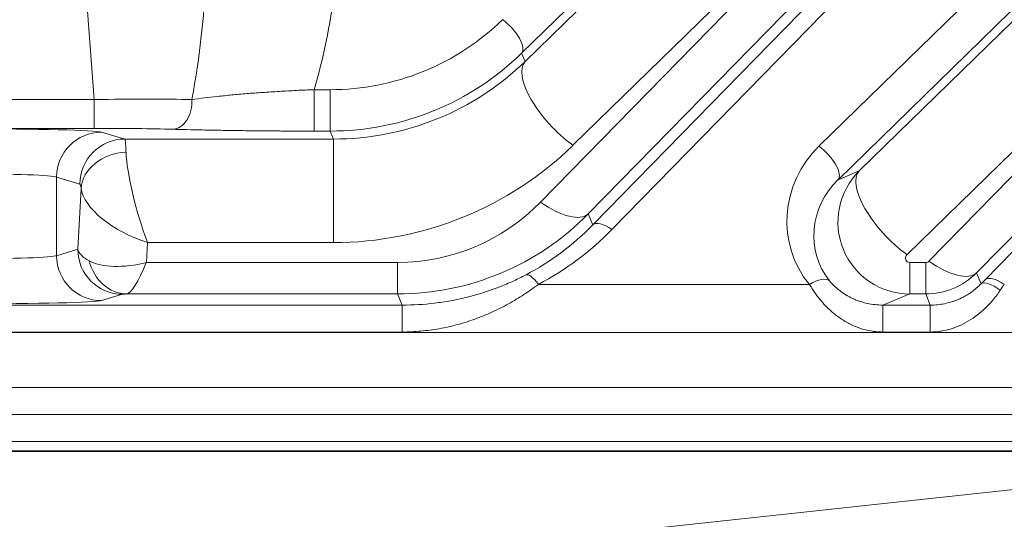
# Model space of a CAD drawing. Header units: millimetres. Extents: x 4 to 836, y 5 to 589.
# Tile 169 of 174: x 675.12 to 686.05, y 370.12 to 375.67. Entities that reach past the tile are written whole.
import ezdxf

# ---------------------------------------------------------------- set-up
doc = ezdxf.new("R2010")
doc.units = ezdxf.units.MM
doc.layers.add('1', color=7, linetype='Continuous', true_color=0xffffff)
doc.styles.add('ideas_simplex', font='simplex.shx')
doc.dimstyles.get("Standard").update_dxf_attribs({"dimtxt": 0.18, "dimasz": 0.18, "dimexe": 0.18, "dimexo": 0.0625, "dimgap": 0.09, "dimtad": 0, "dimtih": 1, "dimtoh": 1, "dimdec": 4, "dimzin": 0, "dimdsep": 46, "dimtxsty": 'Standard', "dimcen": 0.09, "dimadec": 0, "dimazin": 0, "dimtfac": 1, "dimtdec": 4, "dimtofl": 0, "dimtmove": 0, "dimatfit": 3, "dimfxl": 1, "dimtolj": 1, "dimtzin": 0, "dimarcsym": 0})

# ---------------------------------------------------------------- blocks, each defined once
blk = doc.blocks.new('_U13')
at = {"layer": '1', "color": 27, "lineweight": 13}
for p, q in [((654.348915, 333.91075), (672.699261, 414.651708)), ((672.699261, 414.651708), (674.699261, 414.651708))]:
    blk.add_line(p, q, dxfattribs=at)
at = {"layer": '1', "color": 27, "lineweight": 18}
for points in [[(656.964061, 345.417314), (657.113102, 348.459944), (658.144756, 348.225479)], [(656.011084, 341.224244), (655.862043, 338.181614), (654.830389, 338.416079)]]:
    blk.add_solid(points, dxfattribs=at)
at = {"layer": '1', "color": 87, "linetype": 'Continuous', "lineweight": 25, "char_height": 3, "attachment_point": 7, "line_spacing_factor": 1.204819, "style": 'ideas_simplex'}
for s, insert in [('\\W1.4646;n°5', (685.598261, 412.286708)), ('\\W1.1484;M', (676.358261, 412.286708)), ('\\W1.2250;4', (679.928261, 412.286708)), ('\\W0.9923;   DEPTH 6mm', (667.613261, 406.286708))]:
    blk.add_mtext(s, dxfattribs=dict(at, insert=insert))

msp = doc.modelspace()

# ---------------------------------------------------------------- linework, layer by layer
at = {"layer": '1', "color": 143, "linetype": 'Continuous', "lineweight": 13}
for p, q in [((681.48, 373.387), (693.391, 385.582)), ((693.603, 385.53), (681.692, 373.335)), ((690.783, 385.158), (680.69, 375.295)), ((683.99, 374.261), (692.378, 382.458)), ((692.59, 382.086), (684.202, 373.889)), ((680.729, 375.201), (684.865, 379.243)), ((684.436, 373.986), (689.815, 379.243)), ((680.9, 373.639), (685.465, 378.313)), ((685.395, 378.313), (681.259, 374.271)), ((690.345, 378.313), (684.966, 373.056)), ((685.21, 372.984), (690.414, 378.313)), ((685.995, 378.183), (681.43, 373.509)), ((690.944, 378.183), (685.74, 372.854)), ((675.947, 374.78), (675.872, 375.76)), ((680.69, 375.295), (680.729, 375.201)), ((678.389, 374.889), (678.564, 374.889)), ((678.389, 374.429), (678.389, 374.889)), ((678.564, 374.889), (678.564, 374.429)), ((668.351, 374.78), (675.947, 374.78)), ((675.947, 374.78), (675.947, 374.459)), ((675.947, 374.459), (668.351, 374.459)), ((676.027, 374.418), (676.286, 374.341)), ((678.564, 374.429), (678.389, 374.429)), ((678.601, 374.341), (678.564, 374.429)), ((676.286, 374.341), (678.601, 374.341)), ((678.601, 374.341), (678.601, 373.191)), ((684.202, 373.889), (684.436, 373.986)), ((675.788, 373.841), (675.529, 373.918)), ((675.529, 373.918), (675.529, 373.045)), ((675.764, 373.116), (675.801, 373.792)), ((681.43, 373.509), (681.48, 373.387)), ((675.529, 373.045), (675.764, 373.116)), ((676.537, 373.191), (676.525, 372.97)), ((678.601, 373.191), (676.537, 373.191)), ((676.525, 372.97), (679.314, 372.97)), ((679.314, 372.62), (679.314, 372.97)), ((684.998, 372.97), (685.175, 372.97)), ((684.998, 372.62), (684.998, 372.97)), ((685.175, 372.62), (685.175, 372.97)), ((685.74, 372.854), (685.79, 372.732)), ((680.877, 372.726), (683.885, 372.726)), ((676.262, 372.616), (676.027, 372.546)), ((679.314, 372.62), (676.307, 372.62)), ((679.365, 372.496), (679.314, 372.62)), ((684.998, 372.62), (684.699, 372.496)), ((685.175, 372.62), (684.998, 372.62)), ((685.226, 372.496), (685.175, 372.62)), ((615.932, 372.496), (679.365, 372.496)), ((679.365, 372.197), (679.365, 372.496)), ((684.699, 372.496), (685.226, 372.496)), ((684.699, 372.197), (684.699, 372.496)), ((685.226, 372.197), (685.226, 372.496)), ((696.372, 372.193), (598.925, 372.193)), ((679.365, 372.197), (615.932, 372.197)), ((685.226, 372.197), (684.699, 372.197)), ((604.291, 371.582), (691.006, 371.582)), ((608.271, 370.878), (687.026, 370.878)), ((687.026, 370.87), (608.271, 370.87)), ((674.308, 369.174), (686.62, 370.497))]:
    msp.add_line(p, q, dxfattribs=at)
at = {"layer": '1', "color": 143, "linetype": 'Continuous', "lineweight": 18}
for p, q in [((685.835, 372.778), (693.831, 380.965)), ((691.006, 371.282), (604.291, 371.282)), ((604.184, 370.982), (691.114, 370.982))]:
    msp.add_line(p, q, dxfattribs=at)
at = {"layer": '1', "color": 143, "linetype": 'Continuous', "lineweight": 13}
for centre, major_axis, ratio, start_param, end_param in [((675.646, 377.85), (-0.61, 5.359), 0.555322, 4.065229, 4.296156), ((675.646, 378.649), (-0.489, 5.474), 0.272631, 3.903241, 4.136783), ((678.582, 377.546), (-2.653, -0.511), 0.98281, 1.377289, 2.162404), ((680.478, 375.507), (-0.21, 0.215), 0.402972, 3.170199, 5.103517), ((678.582, 377.386), (-2.947, -0.57), 0.984491, 1.376954, 2.162069), ((678.625, 377.281), (-2.949, -0.564), 0.978608, 1.377778, 2.162892), ((681.259, 374.671), (0.524, -0.536), 0.402972, 3.170199, 5.103517), ((675.943, 374.727), (-1.503, -0.023), 0.034806, 3.902736, 4.709239), ((676.814, 374.749), (0.008, 0.3), 0.722159, 3.179445, 4.834687), ((674.532, 374.415), (-1.5, 0), 0.026186, 3.228859, 4.712389), ((676.027, 373.918), (-0.143, -0.479), 0.995856, 3.433556, 5.002071), ((675.943, 374.428), (-1.203, 0), 0.026128, 3.902605, 4.709108), ((676.286, 373.841), (0.143, 0.479), 0.995856, 0.291963, 1.860478), ((676.286, 373.591), (0, -0.75), 0.029163, 2.505603, 3.115413), ((676.299, 373.792), (0.497, 0.059), 0.802499, 1.475989, 2.994994), ((676.537, 373.591), (-0.207, 0.749), 0.157833, 0.592362, 2.089349), ((678.625, 376.881), (-3.685, -0.71), 0.98281, 1.377289, 2.162404), ((684.738, 373.472), (-0.663, -0.922), 0.956601, 4.531368, 6.04417), ((683.99, 374.101), (-0.21, 0.215), 0.402972, 3.170199, 5.103517), ((685, 373.42), (-0.164, -0.784), 0.997285, 4.133421, 6.487962), ((684.966, 373.456), (0.524, -0.536), 0.402972, 3.170199, 5.103517), ((674.532, 373.915), (-1, 0), 0.039279, 3.228859, 4.712389), ((684.738, 373.312), (-0.495, -0.674), 0.940695, 4.534045, 6.046848), ((675.788, 373.591), (0, -0.25), 0.087489, 2.505603, 3.115413), ((676.537, 373.591), (-0.723, 0.306), 0.478289, 0.273353, 1.770341), ((679.298, 375.258), (-0.46, 2.243), 0.981792, 2.942892, 3.728006), ((680.9, 374.039), (-0.537, 0.524), 0.410893, 1.952429, 3.112876), ((679.298, 375.658), (-0.605, 2.979), 0.986374, 2.943826, 3.728941), ((681.692, 373.175), (0.215, -0.21), 0.410893, 1.952429, 3.112876), ((679.343, 375.549), (-0.616, 2.996), 0.97997, 3.41894, 3.727808), ((679.343, 375.709), (-0.675, 3.29), 0.981792, 3.419137, 3.728006), ((676.511, 373.115), (-0.75, 0.025), 0.344332, 0.09585, 0.610401), ((676.262, 373.116), (-0.143, 0.479), 0.995856, 1.281115, 2.84963), ((674.532, 373.049), (-1, 0), 0.039279, 1.570796, 3.054326), ((676.027, 373.045), (0.143, -0.479), 0.995856, 4.422707, 5.991222), ((676.525, 373.369), (-0.751, -0.254), 0.483887, 0.426364, 1.4088), ((676.307, 373.119), (-0.022, 0.499), 0.864178, 1.798159, 3.089547), ((685, 373.02), (-0.0301, -0.0419), 0.956601, 4.531368, 6.88591), ((685.174, 373.02), (-0.0102, 0.0499), 0.981792, 2.942892, 3.728006), ((685.21, 373.384), (0.537, -0.524), 0.410893, 5.094022, 6.254469), ((676.525, 373.369), (-0.229, -0.749), 0.170757, 0.078247, 1.060683), ((680.877, 372.566), (0.14, -0.265), 0.281662, 2.061936, 3.112164), ((683.885, 372.566), (-0.23, -0.193), 0.434741, 3.213233, 4.362835), ((685.174, 373.42), (-0.091, 0.795), 0.999179, 3.027559, 3.812674), ((685.44, 372.405), (-0.7, -0.7), 0.01851, 2.075626, 2.151497), ((686.047, 372.566), (-0.215, 0.21), 0.410893, 5.094022, 6.254469), ((686.003, 372.52), (-0.214, 0.21), 0.353168, 5.045722, 6.255202), ((685.652, 372.193), (-0.7, -1), 0.017395, 2.069287, 2.145158), ((674.532, 372.549), (-1.5, 0), 0.026186, 1.570796, 3.054326), ((676.511, 372.615), (-0.25, 0), 0.031404, 5.663725, 6.178276)]:
    msp.add_ellipse(centre, major_axis=major_axis, ratio=ratio, start_param=start_param, end_param=end_param, dxfattribs=at)
for points, knots in [([(677.03, 374.78), (677.12, 374.792), (677.215, 374.804), (677.366, 374.82), (677.418, 374.825), (677.499, 374.833), (677.527, 374.835), (677.582, 374.84), (677.611, 374.843), (677.696, 374.85), (677.755, 374.854), (677.875, 374.862), (677.936, 374.866), (678.03, 374.872), (678.062, 374.874), (678.127, 374.877), (678.159, 374.879), (678.257, 374.884), (678.322, 374.887), (678.389, 374.889)], [0, 0, 0, 0, 0.25, 0.25, 0.375, 0.375, 0.4375, 0.4375, 0.5, 0.5, 0.625, 0.625, 0.75, 0.75, 0.8125, 0.8125, 0.875, 0.875, 1, 1, 1, 1]), ([(679.365, 372.496), (679.486, 372.496), (679.605, 372.503), (679.783, 372.525), (679.841, 372.534), (679.959, 372.555), (680.017, 372.567), (680.133, 372.596), (680.19, 372.611), (680.276, 372.638), (680.304, 372.647), (680.361, 372.667), (680.39, 372.677), (680.474, 372.709), (680.528, 372.732), (680.636, 372.78), (680.688, 372.806), (680.739, 372.833)], [0, 0, 0, 0, 0.25, 0.25, 0.375, 0.375, 0.5, 0.5, 0.625, 0.625, 0.6875, 0.6875, 0.75, 0.75, 0.875, 0.875, 1, 1, 1, 1]), ([(684.108, 372.766), (684.123, 372.747), (684.14, 372.728), (684.169, 372.701), (684.178, 372.692), (684.199, 372.674), (684.21, 372.665), (684.232, 372.648), (684.243, 372.64), (684.266, 372.624), (684.278, 372.616), (684.315, 372.594), (684.34, 372.581), (684.378, 372.563), (684.391, 372.557), (684.418, 372.547), (684.432, 372.542), (684.473, 372.528), (684.5, 372.52), (684.556, 372.508), (684.585, 372.504), (684.642, 372.498), (684.67, 372.496), (684.699, 372.496)], [0, 0, 0, 0, 0.125, 0.125, 0.1875, 0.1875, 0.25, 0.25, 0.3125, 0.3125, 0.375, 0.375, 0.5, 0.5, 0.5625, 0.5625, 0.625, 0.625, 0.75, 0.75, 0.875, 0.875, 1, 1, 1, 1]), ([(680.877, 372.726), (680.825, 372.687), (680.771, 372.65), (680.66, 372.577), (680.603, 372.543), (680.514, 372.493), (680.484, 372.478), (680.422, 372.447), (680.391, 372.432), (680.298, 372.389), (680.235, 372.364), (680.107, 372.317), (679.977, 372.276), (679.844, 372.246), (679.742, 372.228), (679.708, 372.223), (679.64, 372.214), (679.606, 372.21), (679.503, 372.201), (679.434, 372.197), (679.365, 372.197)], [0, 0, 0, 0, 0.125, 0.125, 0.25, 0.25, 0.3125, 0.3125, 0.375, 0.375, 0.5, 0.5, 0.625, 0.75, 0.75, 0.8125, 0.8125, 0.875, 0.875, 1, 1, 1, 1]), ([(684.699, 372.197), (684.677, 372.197), (684.655, 372.198), (684.612, 372.202), (684.59, 372.205), (684.526, 372.216), (684.485, 372.226), (684.423, 372.247), (684.403, 372.255), (684.363, 372.272), (684.343, 372.282), (684.285, 372.312), (684.249, 372.334), (684.179, 372.384), (684.146, 372.411), (684.098, 372.454), (684.083, 372.469), (684.053, 372.499), (684.039, 372.515), (683.997, 372.562), (683.972, 372.595), (683.926, 372.66), (683.904, 372.693), (683.885, 372.726)], [0, 0, 0, 0, 0.0625, 0.0625, 0.125, 0.125, 0.25, 0.25, 0.3125, 0.3125, 0.375, 0.375, 0.5, 0.5, 0.625, 0.625, 0.6875, 0.6875, 0.75, 0.75, 0.875, 0.875, 1, 1, 1, 1]), ([(685.226, 372.496), (685.28, 372.496), (685.332, 372.501), (685.41, 372.517), (685.436, 372.524), (685.474, 372.536), (685.487, 372.54), (685.512, 372.549), (685.524, 372.554), (685.561, 372.569), (685.585, 372.581), (685.62, 372.6), (685.631, 372.607), (685.653, 372.621), (685.664, 372.628), (685.686, 372.643), (685.697, 372.65), (685.717, 372.666), (685.727, 372.674), (685.756, 372.699), (685.774, 372.715), (685.79, 372.732)], [0, 0, 0, 0, 0.25, 0.25, 0.375, 0.375, 0.4375, 0.4375, 0.5, 0.5, 0.625, 0.625, 0.6875, 0.6875, 0.75, 0.75, 0.8125, 0.8125, 0.875, 0.875, 1, 1, 1, 1]), ([(686.003, 372.661), (685.982, 372.63), (685.959, 372.6), (685.911, 372.541), (685.885, 372.512), (685.804, 372.429), (685.744, 372.379), (685.643, 372.314), (685.608, 372.295), (685.536, 372.26), (685.499, 372.246), (685.423, 372.222), (685.385, 372.213), (685.326, 372.204), (685.306, 372.201), (685.266, 372.198), (685.246, 372.197), (685.226, 372.197)], [0, 0, 0, 0, 0.125, 0.125, 0.25, 0.25, 0.5, 0.5, 0.625, 0.625, 0.75, 0.75, 0.875, 0.875, 0.9375, 0.9375, 1, 1, 1, 1])]:
    msp.add_open_spline(points, degree=3, knots=knots, dxfattribs=at)
at = {"layer": '1', "color": 143, "linetype": 'Continuous', "lineweight": 18}
msp.add_open_spline([(678.389, 374.429), (678.313, 374.429), (678.238, 374.429), (678.126, 374.43), (678.089, 374.43), (678.034, 374.43), (678.015, 374.43), (677.978, 374.431), (677.96, 374.431), (677.869, 374.431), (677.798, 374.432), (677.66, 374.433), (677.592, 374.434), (677.492, 374.436), (677.459, 374.436), (677.393, 374.437), (677.361, 374.438), (677.267, 374.439), (677.206, 374.44), (677.029, 374.444), (676.918, 374.446), (676.814, 374.449)], degree=3, knots=[0, 0, 0, 0, 0.125, 0.125, 0.1875, 0.1875, 0.21875, 0.21875, 0.25, 0.25, 0.375, 0.375, 0.5, 0.5, 0.5625, 0.5625, 0.625, 0.625, 0.75, 0.75, 1, 1, 1, 1], dxfattribs=at)

# ---------------------------------------------------------------- dimensions: what is measured, and where the dimension line sits
at = {"layer": '1', "color": 87, "linetype": 'Continuous', "lineweight": 25}
dim = msp.add_diameter_dim_2p(p1=(656.011, 341.224), p2=(656.964, 345.417), text=' \\C87;M\\C87;4 \\C87;{\\H1.00x;\\Fsimplex.shx;n°5\\Fsimplex.shx;}\\C87;\\P\\C87;{\\H1.00x;\\Fsimplex.shx;   DEPTH 6mm\\Fsimplex.shx;}\\C87;', dimstyle='Standard', override={"dimtxt": 3, "dimasz": 3, "dimexe": 2, "dimexo": 2.5, "dimgap": 1.5, "dimtih": 1, "dimtoh": 1, "dimdec": 2, "dimlfac": 1, "dimzin": 8, "dimdsep": 44, "dimlunit": 2, "dimpost": '', "dimtxsty": 'ideas_simplex', "dimsah": 1, "dimse1": 0, "dimse2": 0, "dimsd1": 0, "dimsd2": 0, "dimclrd": 27, "dimclre": 152, "dimclrt": 87, "dimtol": 0, "dimtm": -0.1, "dimtfac": 0.5, "dimtdec": 2, "dimtofl": 1, "dimtmove": 0, "dimatfit": 2, "dimtzin": 8, "dimlwd": 13, "dimlwe": 13}, dxfattribs=at)
dim.commit()
dim.dimension.update_dxf_attribs({"geometry": '_U13', "text_midpoint": (685.124, 411.652), "dimtype": 163})

doc.saveas('drawing.dxf')
